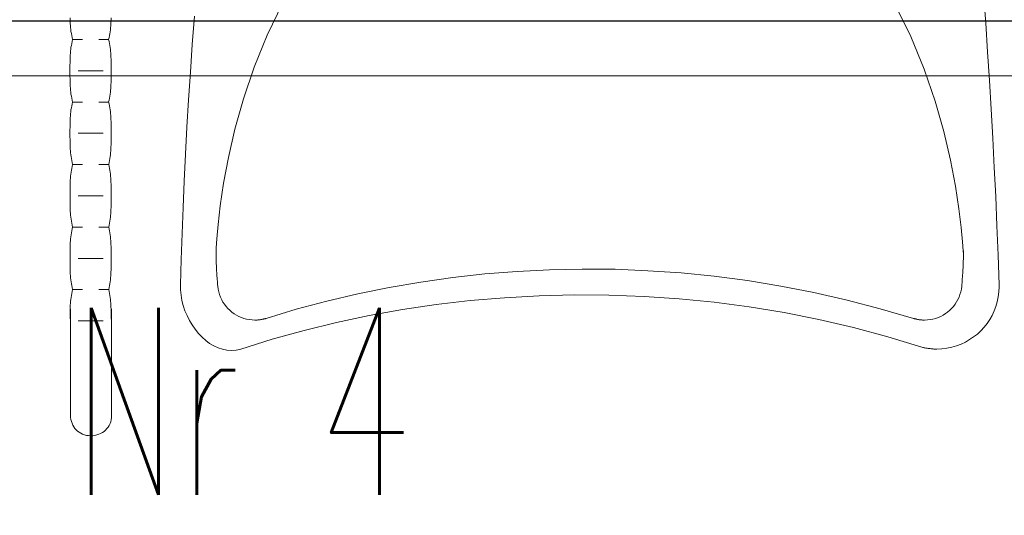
# Model space of a CAD drawing. Header units: millimetres. Extents: x 19887 to 192597, y -14203 to 39042.
# Tile 131 of 256: x 40968 to 41082, y -8490 to -8433. Entities that reach past the tile are written whole.
import ezdxf

# ---------------------------------------------------------------- set-up
doc = ezdxf.new("R2010")
doc.units = ezdxf.units.MM
doc.layers.get('Defpoints').update_dxf_attribs({"color": 4})
doc.layers.add('A_DBA_URZADZENIA SANITARNE', color=5, linetype='Continuous', lineweight=25)
doc.layers.add('Tabela', color=1, linetype='Continuous', lineweight=0)
doc.layers.add('Wymiarowanie', color=3, linetype='Continuous')
doc.styles.add('ROMANS', font='romans.shx', dxfattribs={"width": 0.6})
doc.styles.get("Standard").update_dxf_attribs({"font": 'arial.ttf'})
doc.dimstyles.new('000001FB70622F18', dxfattribs={"dimtxt": 20, "dimasz": 5, "dimexe": 5, "dimexo": 1, "dimgap": 20, "dimtad": 1, "dimtoh": 1, "dimdec": 0, "dimtxsty": 'Standard', "dimblk": 'OBLIQUE', "dimcen": 0, "dimdle": 5, "dimclrd": 252, "dimclre": 252, "dimclrt": 252, "dimadec": 0, "dimazin": 0, "dimtfac": 1, "dimtdec": 0, "dimtmove": 0, "dimatfit": 3, "dimldrblk": 'OBLIQUE', "dimfxl": 150, "dimfxlon": 1, "dimlwd": 25, "dimlwe": 25, "dimarcsym": 1})

# ---------------------------------------------------------------- blocks, each defined once
blk = doc.blocks.new('_Oblique')
at = {"color": 0, "linetype": 'ByBlock', "lineweight": -2}
blk.add_line((-0.5, -0.5), (0.5, 0.5), dxfattribs=at)
blk = doc.blocks.new('*D610')
at = {"layer": 'Defpoints', "color": 0}
for p in [(3109.229, -2630.803), (3485.485, -2630.803), (3485.485, -2672.588)]:
    blk.add_point(p, dxfattribs=at)
at = {"layer": 'Wymiarowanie', "color": 252, "linetype": 'Continuous', "lineweight": 25}
for p, q in [((3109.229, -2631.803), (3109.229, -2677.588)), ((3485.485, -2631.803), (3485.485, -2677.588)), ((3104.229, -2672.588), (3490.485, -2672.588))]:
    blk.add_line(p, q, dxfattribs=at)
at = {"layer": 'Wymiarowanie', "color": 252, "linetype": 'ByBlock', "lineweight": 25, "xscale": 5, "yscale": 5, "zscale": 5, "rotation": 180}
blk.add_blockref('_Oblique', (3109.229, -2672.588), dxfattribs=at)
at = {"layer": 'Wymiarowanie', "color": 252, "linetype": 'ByBlock', "lineweight": 25, "xscale": 5, "yscale": 5, "zscale": 5}
blk.add_blockref('_Oblique', (3485.485, -2672.588), dxfattribs=at)
at = {"layer": 'Wymiarowanie', "color": 252, "insert": (3297.357, -2655.088), "char_height": 15, "attachment_point": 5, "style": 'ROMANS'}
blk.add_mtext('376', dxfattribs=at)
blk = doc.blocks.new('G$CF5E15B28')
at = {"layer": 'Tabela', "color": 253, "elevation": 0}
blk.add_lwpolyline([(3273.772, -2676.986), (3665.719, -2676.986), (3665.719, -2765.046), (3273.772, -2765.046)], close=True, dxfattribs=at)
at = {"layer": 'Tabela', "color": 253, "insert": (3283.392, -2695.627, 0), "char_height": 15, "width": 61580.81266, "attachment_point": 1, "style": 'ROMANS'}
blk.add_mtext('Nr 4', dxfattribs=at)
at = {"layer": 'Wymiarowanie', "color": 253}
dim = blk.add_linear_dim(base=(3485.485, -2672.588, 0), p1=(3109.229, -2630.803, 0), p2=(3485.485, -2630.803, 0), angle=0, dimstyle='000001FB70622F18', override={"dimtxt": 15, "dimgap": 10, "dimtxsty": 'ROMANS'}, dxfattribs=at)
dim.commit()
dim.dimension.update_dxf_attribs({"geometry": '*D610', "text_midpoint": (3297.357, -2655.088, 0)})

msp = doc.modelspace()

# ---------------------------------------------------------------- linework, layer by layer
at = {"layer": 'A_DBA_URZADZENIA SANITARNE', "color": 3, "lineweight": 9}
for p, q in [((41080.01, -8433.57, 0), (41079.77, -8430.3, 0)), ((40996.94, -8434.93, 0), (40998.77, -8431.2, 0)), ((41071.37, -8435.12, 0), (41069.52, -8431.36, 0)), ((40974.15, -8432.94, 0), (40974.16, -8433.17, 0)), ((40978.89, -8432.96, 0), (40978.89, -8433.19, 0)), ((40988.52, -8432.77, 0), (40988.28, -8436.02, 0)), ((40974.16, -8433.17, 0), (40974.17, -8433.4, 0)), ((40974.17, -8433.4, 0), (40974.18, -8433.62, 0)), ((40974.18, -8433.62, 0), (40974.19, -8433.85, 0)), ((40974.19, -8433.85, 0), (40974.21, -8434.08, 0)), ((40974.21, -8434.08, 0), (40974.24, -8434.31, 0)), ((40978.83, -8434.1, 0), (40978.81, -8434.32, 0)), ((40978.85, -8433.87, 0), (40978.83, -8434.1, 0)), ((40978.87, -8433.64, 0), (40978.85, -8433.87, 0)), ((40978.88, -8433.42, 0), (40978.87, -8433.64, 0)), ((40978.89, -8433.19, 0), (40978.88, -8433.42, 0)), ((41080.24, -8436.86, 0), (41080.01, -8433.57, 0)), ((40974.24, -8434.31, 0), (40974.26, -8434.54, 0)), ((40974.26, -8434.54, 0), (40974.3, -8434.77, 0)), ((40974.3, -8434.77, 0), (40974.34, -8435, 0)), ((40974.34, -8435, 0), (40974.38, -8435.23, 0)), ((40974.38, -8435.23, 0), (40974.43, -8435.46, 0)), ((40978.67, -8435.23, 0), (40978.61, -8435.46, 0)), ((40978.71, -8435, 0), (40978.67, -8435.23, 0)), ((40978.75, -8434.78, 0), (40978.71, -8435, 0)), ((40978.78, -8434.55, 0), (40978.75, -8434.78, 0)), ((40978.81, -8434.32, 0), (40978.78, -8434.55, 0)), ((40995.42, -8438.66, 0), (40996.94, -8434.93, 0)), ((41072.91, -8438.88, 0), (41071.37, -8435.12, 0)), ((40974.26, -8436.35, 0), (40974.24, -8436.58, 0)), ((40974.3, -8436.13, 0), (40974.26, -8436.35, 0)), ((40974.34, -8435.9, 0), (40974.3, -8436.13, 0)), ((40974.38, -8435.68, 0), (40974.34, -8435.9, 0)), ((40974.43, -8435.46, 0), (40974.38, -8435.68, 0)), ((40975.6, -8435.45, 0), (40974.45, -8435.45, 0)), ((40978.62, -8435.45, 0), (40977.46, -8435.45, 0)), ((40978.61, -8435.46, 0), (40978.67, -8435.68, 0)), ((40978.67, -8435.68, 0), (40978.71, -8435.91, 0)), ((40978.71, -8435.91, 0), (40978.75, -8436.13, 0)), ((40978.75, -8436.13, 0), (40978.78, -8436.36, 0)), ((40978.78, -8436.36, 0), (40978.81, -8436.59, 0)), ((40988.28, -8436.02, 0), (40988.06, -8439.23, 0)), ((40974.17, -8437.48, 0), (40974.16, -8437.7, 0)), ((40974.18, -8437.25, 0), (40974.17, -8437.48, 0)), ((40974.19, -8437.03, 0), (40974.18, -8437.25, 0)), ((40974.21, -8436.8, 0), (40974.19, -8437.03, 0)), ((40974.24, -8436.58, 0), (40974.21, -8436.8, 0)), ((40978.81, -8436.59, 0), (40978.83, -8436.81, 0)), ((40978.83, -8436.81, 0), (40978.85, -8437.04, 0)), ((40978.85, -8437.04, 0), (40978.87, -8437.26, 0)), ((40978.87, -8437.26, 0), (40978.88, -8437.49, 0)), ((40978.88, -8437.49, 0), (40978.89, -8437.72, 0)), ((41080.45, -8440.18, 0), (41080.24, -8436.86, 0)), ((40974.15, -8438.15, 0), (40974.14, -8438.37, 0)), ((40974.14, -8438.37, 0), (40974.14, -8438.6, 0)), ((40974.14, -8438.6, 0), (40974.14, -8438.82, 0)), ((40974.16, -8437.7, 0), (40974.15, -8437.93, 0)), ((40974.15, -8437.93, 0), (40974.15, -8438.15, 0)), ((40978.89, -8437.72, 0), (40978.9, -8437.94, 0)), ((40978.9, -8437.94, 0), (40978.9, -8438.17, 0)), ((40978.9, -8438.17, 0), (40978.9, -8438.39, 0)), ((40978.9, -8438.39, 0), (40978.9, -8438.62, 0)), ((40978.9, -8438.62, 0), (40978.9, -8438.85, 0)), ((40994.19, -8442.31, 0), (40995.42, -8438.66, 0)), ((40974.14, -8438.82, 0), (40974.14, -8439.05, 0)), ((40974.14, -8439.05, 0), (40974.14, -8439.27, 0)), ((40974.14, -8439.27, 0), (40974.14, -8439.5, 0)), ((40974.14, -8439.5, 0), (40974.14, -8439.73, 0)), ((40974.14, -8439.73, 0), (40974.15, -8439.96, 0)), ((40977.98, -8439.06, 0), (40975.09, -8439.06, 0)), ((40978.9, -8438.85, 0), (40978.9, -8439.07, 0)), ((40978.9, -8439.07, 0), (40978.9, -8439.3, 0)), ((40978.9, -8439.3, 0), (40978.9, -8439.52, 0)), ((40978.9, -8439.52, 0), (40978.9, -8439.75, 0)), ((40978.9, -8439.75, 0), (40978.9, -8439.97, 0)), ((40988.06, -8439.23, 0), (40987.86, -8442.43, 0)), ((41074.16, -8442.56, 0), (41072.91, -8438.88, 0)), ((40974.15, -8439.96, 0), (40974.15, -8440.18, 0)), ((40974.15, -8440.18, 0), (40974.16, -8440.41, 0)), ((40974.16, -8440.41, 0), (40974.17, -8440.64, 0)), ((40974.17, -8440.64, 0), (40974.18, -8440.86, 0)), ((40974.18, -8440.86, 0), (40974.19, -8441.09, 0)), ((40978.87, -8440.87, 0), (40978.85, -8441.1, 0)), ((40978.88, -8440.65, 0), (40978.87, -8440.87, 0)), ((40978.89, -8440.42, 0), (40978.88, -8440.65, 0)), ((40978.9, -8440.2, 0), (40978.89, -8440.42, 0)), ((40978.9, -8439.97, 0), (40978.9, -8440.2, 0)), ((41080.65, -8443.51, 0), (41080.45, -8440.18, 0)), ((40974.19, -8441.09, 0), (40974.21, -8441.32, 0)), ((40974.21, -8441.32, 0), (40974.24, -8441.55, 0)), ((40974.24, -8441.55, 0), (40974.26, -8441.77, 0)), ((40974.26, -8441.77, 0), (40974.3, -8442, 0)), ((40974.3, -8442, 0), (40974.34, -8442.23, 0)), ((40978.75, -8442, 0), (40978.71, -8442.22, 0)), ((40978.78, -8441.77, 0), (40978.75, -8442, 0)), ((40978.81, -8441.55, 0), (40978.78, -8441.77, 0)), ((40978.84, -8441.32, 0), (40978.81, -8441.55, 0)), ((40978.85, -8441.1, 0), (40978.84, -8441.32, 0)), ((40974.34, -8443.13, 0), (40974.3, -8443.36, 0)), ((40974.34, -8442.23, 0), (40974.38, -8442.45, 0)), ((40974.38, -8442.91, 0), (40974.34, -8443.13, 0)), ((40974.38, -8442.45, 0), (40974.43, -8442.68, 0)), ((40974.43, -8442.68, 0), (40974.38, -8442.91, 0)), ((40975.6, -8442.68, 0), (40974.45, -8442.68, 0)), ((40978.62, -8442.68, 0), (40977.46, -8442.68, 0)), ((40978.67, -8442.45, 0), (40978.61, -8442.67, 0)), ((40978.61, -8442.67, 0), (40978.67, -8442.9, 0)), ((40978.71, -8442.22, 0), (40978.67, -8442.45, 0)), ((40978.67, -8442.9, 0), (40978.71, -8443.12, 0)), ((40978.71, -8443.12, 0), (40978.75, -8443.34, 0)), ((40987.86, -8442.43, 0), (40987.67, -8445.59, 0)), ((40993.21, -8445.82, 0), (40994.19, -8442.31, 0)), ((41075.16, -8446.09, 0), (41074.16, -8442.56, 0)), ((40974.19, -8444.26, 0), (40974.18, -8444.49, 0)), ((40974.21, -8444.03, 0), (40974.19, -8444.26, 0)), ((40974.24, -8443.81, 0), (40974.21, -8444.03, 0)), ((40974.26, -8443.58, 0), (40974.24, -8443.81, 0)), ((40974.3, -8443.36, 0), (40974.26, -8443.58, 0)), ((40978.75, -8443.34, 0), (40978.78, -8443.57, 0)), ((40978.78, -8443.57, 0), (40978.81, -8443.79, 0)), ((40978.81, -8443.79, 0), (40978.84, -8444.02, 0)), ((40978.84, -8444.02, 0), (40978.85, -8444.25, 0)), ((40978.85, -8444.25, 0), (40978.87, -8444.47, 0)), ((41080.84, -8446.86, 0), (41080.65, -8443.51, 0)), ((40974.16, -8444.94, 0), (40974.15, -8445.16, 0)), ((40974.15, -8445.16, 0), (40974.15, -8445.39, 0)), ((40974.15, -8445.39, 0), (40974.15, -8445.61, 0)), ((40974.17, -8444.71, 0), (40974.16, -8444.94, 0)), ((40974.18, -8444.49, 0), (40974.17, -8444.71, 0)), ((40978.87, -8444.47, 0), (40978.88, -8444.7, 0)), ((40978.88, -8444.7, 0), (40978.89, -8444.93, 0)), ((40978.89, -8444.93, 0), (40978.9, -8445.16, 0)), ((40978.9, -8445.16, 0), (40978.9, -8445.38, 0)), ((40978.9, -8445.38, 0), (40978.9, -8445.61, 0)), ((40974.15, -8445.61, 0), (40974.14, -8445.84, 0)), ((40974.14, -8445.84, 0), (40974.14, -8446.06, 0)), ((40974.14, -8446.06, 0), (40974.14, -8446.29, 0)), ((40974.14, -8446.29, 0), (40974.14, -8446.51, 0)), ((40974.14, -8446.51, 0), (40974.14, -8446.74, 0)), ((40977.98, -8446.29, 0), (40975.09, -8446.29, 0)), ((40978.9, -8445.61, 0), (40978.9, -8445.84, 0)), ((40978.9, -8445.84, 0), (40978.9, -8446.06, 0)), ((40978.9, -8446.06, 0), (40978.9, -8446.29, 0)), ((40978.9, -8446.29, 0), (40978.9, -8446.51, 0)), ((40978.9, -8446.51, 0), (40978.9, -8446.74, 0)), ((40987.67, -8445.59, 0), (40987.51, -8448.71, 0)), ((40992.46, -8449.1, 0), (40993.21, -8445.82, 0)), ((41075.94, -8449.39, 0), (41075.16, -8446.09, 0)), ((40974.14, -8446.74, 0), (40974.15, -8446.96, 0)), ((40974.15, -8446.96, 0), (40974.15, -8447.19, 0)), ((40974.15, -8447.19, 0), (40974.15, -8447.42, 0)), ((40974.15, -8447.42, 0), (40974.16, -8447.64, 0)), ((40974.16, -8447.64, 0), (40974.17, -8447.87, 0)), ((40978.89, -8447.64, 0), (40978.88, -8447.86, 0)), ((40978.9, -8447.41, 0), (40978.89, -8447.64, 0)), ((40978.9, -8446.74, 0), (40978.9, -8446.96, 0)), ((40978.9, -8446.96, 0), (40978.9, -8447.19, 0)), ((40978.9, -8447.19, 0), (40978.9, -8447.41, 0)), ((41081.01, -8450.23, 0), (41080.84, -8446.86, 0)), ((40974.17, -8447.87, 0), (40974.18, -8448.09, 0)), ((40974.18, -8448.09, 0), (40974.2, -8448.32, 0)), ((40974.2, -8448.32, 0), (40974.21, -8448.54, 0)), ((40974.21, -8448.54, 0), (40974.24, -8448.77, 0)), ((40974.24, -8448.77, 0), (40974.27, -8448.99, 0)), ((40978.81, -8448.76, 0), (40978.78, -8448.98, 0)), ((40978.84, -8448.53, 0), (40978.81, -8448.76, 0)), ((40978.85, -8448.31, 0), (40978.84, -8448.53, 0)), ((40978.87, -8448.09, 0), (40978.85, -8448.31, 0)), ((40978.88, -8447.86, 0), (40978.87, -8448.09, 0)), ((40987.51, -8448.71, 0), (40987.35, -8451.81, 0)), ((40974.27, -8448.99, 0), (40974.3, -8449.22, 0)), ((40974.3, -8449.22, 0), (40974.34, -8449.44, 0)), ((40974.34, -8449.44, 0), (40974.38, -8449.67, 0)), ((40974.38, -8449.67, 0), (40974.43, -8449.89, 0)), ((40974.43, -8449.89, 0), (40974.38, -8450.12, 0)), ((40975.6, -8449.91, 0), (40974.45, -8449.91, 0)), ((40978.62, -8449.91, 0), (40977.46, -8449.91, 0)), ((40978.67, -8449.66, 0), (40978.62, -8449.88, 0)), ((40978.62, -8449.88, 0), (40978.67, -8450.11, 0)), ((40978.71, -8449.43, 0), (40978.67, -8449.66, 0)), ((40978.75, -8449.21, 0), (40978.71, -8449.43, 0)), ((40978.78, -8448.98, 0), (40978.75, -8449.21, 0)), ((40991.9, -8452.07, 0), (40992.46, -8449.1, 0)), ((41076.52, -8452.39, 0), (41075.94, -8449.39, 0)), ((40974.24, -8451.02, 0), (40974.21, -8451.25, 0)), ((40974.27, -8450.8, 0), (40974.24, -8451.02, 0)), ((40974.3, -8450.57, 0), (40974.27, -8450.8, 0)), ((40974.34, -8450.34, 0), (40974.3, -8450.57, 0)), ((40974.38, -8450.12, 0), (40974.34, -8450.34, 0)), ((40978.67, -8450.11, 0), (40978.71, -8450.34, 0)), ((40978.71, -8450.34, 0), (40978.75, -8450.56, 0)), ((40978.75, -8450.56, 0), (40978.78, -8450.79, 0)), ((40978.78, -8450.79, 0), (40978.81, -8451.02, 0)), ((40978.81, -8451.02, 0), (40978.84, -8451.24, 0)), ((41081.17, -8453.61, 0), (41081.01, -8450.23, 0)), ((40974.16, -8452.15, 0), (40974.15, -8452.38, 0)), ((40974.17, -8451.93, 0), (40974.16, -8452.15, 0)), ((40974.18, -8451.7, 0), (40974.17, -8451.93, 0)), ((40974.2, -8451.47, 0), (40974.18, -8451.7, 0)), ((40974.21, -8451.25, 0), (40974.2, -8451.47, 0)), ((40978.84, -8451.24, 0), (40978.86, -8451.47, 0)), ((40978.86, -8451.47, 0), (40978.87, -8451.7, 0)), ((40978.87, -8451.7, 0), (40978.88, -8451.92, 0)), ((40978.88, -8451.92, 0), (40978.89, -8452.15, 0)), ((40978.89, -8452.15, 0), (40978.9, -8452.37, 0)), ((40987.35, -8451.81, 0), (40987.22, -8454.87, 0)), ((40991.51, -8454.68, 0), (40991.9, -8452.07, 0)), ((40974.15, -8452.38, 0), (40974.15, -8452.6, 0)), ((40974.15, -8452.6, 0), (40974.15, -8452.83, 0)), ((40974.15, -8452.83, 0), (40974.15, -8453.06, 0)), ((40974.15, -8453.06, 0), (40974.15, -8453.28, 0)), ((40974.15, -8453.28, 0), (40974.15, -8453.51, 0)), ((40978.9, -8452.37, 0), (40978.9, -8452.6, 0)), ((40978.9, -8452.6, 0), (40978.9, -8452.83, 0)), ((40978.9, -8452.83, 0), (40978.9, -8453.06, 0)), ((40978.9, -8453.06, 0), (40978.9, -8453.28, 0)), ((40978.9, -8453.28, 0), (40978.9, -8453.51, 0)), ((41076.92, -8455.02, 0), (41076.52, -8452.39, 0)), ((40974.15, -8453.51, 0), (40974.15, -8453.73, 0)), ((40974.15, -8453.73, 0), (40974.15, -8453.96, 0)), ((40974.15, -8453.96, 0), (40974.15, -8454.19, 0)), ((40974.15, -8454.19, 0), (40974.15, -8454.41, 0)), ((40974.15, -8454.41, 0), (40974.15, -8454.64, 0)), ((40977.98, -8453.52, 0), (40975.09, -8453.52, 0)), ((40978.9, -8453.51, 0), (40978.9, -8453.74, 0)), ((40978.9, -8453.74, 0), (40978.9, -8453.96, 0)), ((40978.9, -8453.96, 0), (40978.9, -8454.19, 0)), ((40978.9, -8454.19, 0), (40978.9, -8454.42, 0)), ((40978.9, -8454.42, 0), (40978.9, -8454.64, 0)), ((41081.31, -8456.99, 0), (41081.17, -8453.61, 0)), ((40974.15, -8454.64, 0), (40974.16, -8454.86, 0)), ((40974.16, -8454.86, 0), (40974.17, -8455.09, 0)), ((40974.17, -8455.09, 0), (40974.18, -8455.32, 0)), ((40974.18, -8455.32, 0), (40974.2, -8455.54, 0)), ((40974.2, -8455.54, 0), (40974.21, -8455.77, 0)), ((40978.86, -8455.55, 0), (40978.84, -8455.78, 0)), ((40978.87, -8455.32, 0), (40978.86, -8455.55, 0)), ((40978.88, -8455.1, 0), (40978.87, -8455.32, 0)), ((40978.89, -8454.87, 0), (40978.88, -8455.1, 0)), ((40978.9, -8454.64, 0), (40978.89, -8454.87, 0)), ((40987.22, -8454.87, 0), (40987.1, -8457.88, 0)), ((40991.26, -8456.84, 0), (40991.51, -8454.68, 0)), ((41077.19, -8457.19, 0), (41076.92, -8455.02, 0)), ((40974.21, -8455.77, 0), (40974.24, -8455.99, 0)), ((40974.24, -8455.99, 0), (40974.27, -8456.22, 0)), ((40974.27, -8456.22, 0), (40974.3, -8456.45, 0)), ((40974.3, -8456.45, 0), (40974.34, -8456.67, 0)), ((40974.34, -8456.67, 0), (40974.38, -8456.9, 0)), ((40974.38, -8456.9, 0), (40974.44, -8457.12, 0)), ((40978.71, -8456.68, 0), (40978.67, -8456.91, 0)), ((40978.75, -8456.46, 0), (40978.71, -8456.68, 0)), ((40978.78, -8456.23, 0), (40978.75, -8456.46, 0)), ((40978.81, -8456, 0), (40978.78, -8456.23, 0)), ((40978.84, -8455.78, 0), (40978.81, -8456, 0)), ((40991.12, -8458.47, 0), (40991.26, -8456.84, 0)), ((40974.27, -8458.03, 0), (40974.24, -8458.25, 0)), ((40974.3, -8457.8, 0), (40974.27, -8458.03, 0)), ((40974.34, -8457.58, 0), (40974.3, -8457.8, 0)), ((40974.38, -8457.35, 0), (40974.34, -8457.58, 0)), ((40974.44, -8457.12, 0), (40974.38, -8457.35, 0)), ((40975.6, -8457.13, 0), (40974.45, -8457.13, 0)), ((40978.62, -8457.13, 0), (40977.46, -8457.13, 0)), ((40978.67, -8456.91, 0), (40978.62, -8457.14, 0)), ((40978.62, -8457.14, 0), (40978.67, -8457.36, 0)), ((40978.67, -8457.36, 0), (40978.71, -8457.58, 0)), ((40978.71, -8457.58, 0), (40978.75, -8457.8, 0)), ((40978.75, -8457.8, 0), (40978.79, -8458.03, 0)), ((40978.79, -8458.03, 0), (40978.81, -8458.25, 0)), ((40987.1, -8457.88, 0), (40987, -8460.86, 0)), ((41077.35, -8458.84, 0), (41077.19, -8457.19, 0)), ((41081.44, -8460.39, 0), (41081.31, -8456.99, 0)), ((40974.17, -8459.16, 0), (40974.16, -8459.38, 0)), ((40974.18, -8458.93, 0), (40974.17, -8459.16, 0)), ((40974.2, -8458.7, 0), (40974.18, -8458.93, 0)), ((40974.22, -8458.48, 0), (40974.2, -8458.7, 0)), ((40974.24, -8458.25, 0), (40974.22, -8458.48, 0)), ((40978.81, -8458.25, 0), (40978.84, -8458.48, 0)), ((40978.84, -8458.48, 0), (40978.86, -8458.7, 0)), ((40978.86, -8458.7, 0), (40978.87, -8458.93, 0)), ((40978.87, -8458.93, 0), (40978.88, -8459.16, 0)), ((40978.88, -8459.16, 0), (40978.89, -8459.38, 0)), ((40991.05, -8459.51, 0), (40991.12, -8458.47, 0)), ((41077.42, -8459.88, 0), (41077.35, -8458.84, 0)), ((40974.16, -8459.61, 0), (40974.15, -8459.83, 0)), ((40974.15, -8459.83, 0), (40974.15, -8460.06, 0)), ((40974.15, -8460.06, 0), (40974.15, -8460.29, 0)), ((40974.15, -8460.29, 0), (40974.15, -8460.51, 0)), ((40974.16, -8459.38, 0), (40974.16, -8459.61, 0)), ((40978.89, -8459.38, 0), (40978.9, -8459.61, 0)), ((40978.9, -8459.61, 0), (40978.9, -8459.84, 0)), ((40978.9, -8459.84, 0), (40978.9, -8460.06, 0)), ((40978.9, -8460.06, 0), (40978.91, -8460.29, 0)), ((40978.91, -8460.29, 0), (40978.91, -8460.51, 0)), ((40991.04, -8459.87, 0), (40991.05, -8459.51, 0)), ((40991.04, -8459.87, 0), (40991.04, -8460.08, 0)), ((40991.04, -8460.08, 0), (40991.04, -8460.3, 0)), ((40991.04, -8460.3, 0), (40991.04, -8460.51, 0)), ((41077.44, -8460.24, 0), (41077.42, -8459.88, 0)), ((41077.43, -8460.43, 0), (41077.44, -8460.24, 0)), ((41077.44, -8460.05, 0), (41077.44, -8459.87, 0)), ((41077.44, -8460.24, 0), (41077.44, -8460.05, 0)), ((40974.15, -8460.51, 0), (40974.15, -8460.74, 0)), ((40974.15, -8460.74, 0), (40974.15, -8460.96, 0)), ((40974.15, -8460.96, 0), (40974.15, -8461.19, 0)), ((40974.15, -8461.19, 0), (40974.15, -8461.41, 0)), ((40974.15, -8461.41, 0), (40974.15, -8461.64, 0)), ((40977.98, -8460.75, 0), (40975.09, -8460.75, 0)), ((40978.91, -8461.19, 0), (40978.9, -8461.41, 0)), ((40978.9, -8461.41, 0), (40978.9, -8461.64, 0)), ((40978.91, -8460.51, 0), (40978.91, -8460.74, 0)), ((40978.91, -8460.74, 0), (40978.91, -8460.96, 0)), ((40978.91, -8460.96, 0), (40978.91, -8461.19, 0)), ((40987, -8460.86, 0), (40986.91, -8463.8, 0)), ((40991.04, -8460.51, 0), (40991.04, -8460.73, 0)), ((40991.04, -8460.73, 0), (40991.05, -8460.94, 0)), ((40991.05, -8460.94, 0), (40991.05, -8461.16, 0)), ((40991.05, -8461.16, 0), (40991.06, -8461.37, 0)), ((40991.06, -8461.37, 0), (40991.07, -8461.58, 0)), ((41077.4, -8461.63, 0), (41077.41, -8461.43, 0)), ((41077.41, -8461.43, 0), (41077.42, -8461.23, 0)), ((41077.42, -8461.02, 0), (41077.43, -8460.83, 0)), ((41077.42, -8461.23, 0), (41077.42, -8461.02, 0)), ((41077.43, -8460.63, 0), (41077.43, -8460.43, 0)), ((41077.43, -8460.83, 0), (41077.43, -8460.63, 0)), ((41081.56, -8463.8, 0), (41081.44, -8460.39, 0)), ((40974.15, -8461.64, 0), (40974.16, -8461.87, 0)), ((40974.16, -8461.87, 0), (40974.16, -8462.09, 0)), ((40974.16, -8462.09, 0), (40974.17, -8462.32, 0)), ((40974.17, -8462.32, 0), (40974.18, -8462.54, 0)), ((40974.18, -8462.54, 0), (40974.2, -8462.77, 0)), ((40978.87, -8462.54, 0), (40978.86, -8462.77, 0)), ((40978.88, -8462.32, 0), (40978.87, -8462.54, 0)), ((40978.89, -8462.09, 0), (40978.88, -8462.32, 0)), ((40978.9, -8461.87, 0), (40978.89, -8462.09, 0)), ((40978.9, -8461.64, 0), (40978.9, -8461.87, 0)), ((40991.07, -8461.58, 0), (40991.08, -8461.79, 0)), ((40991.08, -8461.79, 0), (40991.09, -8462, 0)), ((40991.09, -8462, 0), (40991.1, -8462.2, 0)), ((40991.1, -8462.2, 0), (40991.11, -8462.41, 0)), ((40991.11, -8462.41, 0), (40991.12, -8462.61, 0)), ((41018.39, -8462.96, 0), (41022.1, -8462.55, 0)), ((41022.1, -8462.55, 0), (41025.83, -8462.25, 0)), ((41025.83, -8462.25, 0), (41029.59, -8462.06, 0)), ((41029.59, -8462.06, 0), (41033.37, -8461.98, 0)), ((41033.37, -8461.98, 0), (41037.16, -8462.01, 0)), ((41037.16, -8462.01, 0), (41040.97, -8462.17, 0)), ((41040.97, -8462.17, 0), (41044.79, -8462.43, 0)), ((41044.79, -8462.43, 0), (41048.62, -8462.82, 0)), ((41077.34, -8462.68, 0), (41077.36, -8462.47, 0)), ((41077.36, -8462.47, 0), (41077.37, -8462.26, 0)), ((41077.37, -8462.26, 0), (41077.38, -8462.05, 0)), ((41077.38, -8462.05, 0), (41077.39, -8461.84, 0)), ((41077.39, -8461.84, 0), (41077.4, -8461.63, 0)), ((40974.2, -8462.77, 0), (40974.22, -8462.99, 0)), ((40974.22, -8462.99, 0), (40974.24, -8463.22, 0)), ((40974.24, -8463.22, 0), (40974.27, -8463.44, 0)), ((40974.27, -8463.44, 0), (40974.3, -8463.67, 0)), ((40974.3, -8463.67, 0), (40974.34, -8463.89, 0)), ((40978.75, -8463.67, 0), (40978.71, -8463.89, 0)), ((40978.79, -8463.44, 0), (40978.75, -8463.67, 0)), ((40978.81, -8463.22, 0), (40978.79, -8463.44, 0)), ((40978.84, -8462.99, 0), (40978.81, -8463.22, 0)), ((40978.86, -8462.77, 0), (40978.84, -8462.99, 0)), ((40991.12, -8462.61, 0), (40991.13, -8462.81, 0)), ((40991.13, -8462.81, 0), (40991.15, -8463.01, 0)), ((40991.15, -8463.01, 0), (40991.16, -8463.2, 0)), ((40991.16, -8463.2, 0), (40991.18, -8463.4, 0)), ((40991.18, -8463.4, 0), (40991.19, -8463.59, 0)), ((40991.19, -8463.59, 0), (40991.21, -8463.78, 0)), ((41011.05, -8464.12, 0), (41014.71, -8463.49, 0)), ((41014.71, -8463.49, 0), (41018.39, -8462.96, 0)), ((41048.62, -8462.82, 0), (41052.46, -8463.32, 0)), ((41052.46, -8463.32, 0), (41056.31, -8463.95, 0)), ((41077.26, -8463.75, 0), (41077.28, -8463.53, 0)), ((41077.28, -8463.53, 0), (41077.3, -8463.32, 0)), ((41077.3, -8463.32, 0), (41077.31, -8463.1, 0)), ((41077.31, -8463.1, 0), (41077.33, -8462.89, 0)), ((41077.33, -8462.89, 0), (41077.34, -8462.68, 0)), ((40974.34, -8464.8, 0), (40974.3, -8465.02, 0)), ((40974.34, -8463.89, 0), (40974.39, -8464.12, 0)), ((40974.39, -8464.57, 0), (40974.34, -8464.8, 0)), ((40974.39, -8464.12, 0), (40974.44, -8464.34, 0)), ((40974.44, -8464.34, 0), (40974.39, -8464.57, 0)), ((40975.6, -8464.36, 0), (40974.45, -8464.36, 0)), ((40978.62, -8464.36, 0), (40977.46, -8464.36, 0)), ((40978.67, -8464.12, 0), (40978.62, -8464.34, 0)), ((40978.62, -8464.34, 0), (40978.67, -8464.57, 0)), ((40978.71, -8463.89, 0), (40978.67, -8464.12, 0)), ((40978.67, -8464.57, 0), (40978.71, -8464.8, 0)), ((40978.71, -8464.8, 0), (40978.75, -8465.03, 0)), ((40986.91, -8463.8, 0), (40986.92, -8464.4, 0)), ((40986.92, -8464.4, 0), (40986.98, -8465, 0)), ((40991.21, -8463.78, 0), (40991.23, -8463.96, 0)), ((40991.23, -8463.96, 0), (40991.27, -8464.29, 0)), ((40991.27, -8464.29, 0), (40991.34, -8464.62, 0)), ((40991.34, -8464.62, 0), (40991.43, -8464.93, 0)), ((41003.85, -8465.69, 0), (41007.44, -8464.85, 0)), ((41007.44, -8464.85, 0), (41011.05, -8464.12, 0)), ((41056.31, -8463.95, 0), (41060.15, -8464.7, 0)), ((41060.15, -8464.7, 0), (41063.99, -8465.57, 0)), ((41077.04, -8464.92, 0), (41077.13, -8464.61, 0)), ((41077.13, -8464.61, 0), (41077.2, -8464.29, 0)), ((41077.2, -8464.29, 0), (41077.24, -8463.96, 0)), ((41077.24, -8463.96, 0), (41077.26, -8463.75, 0)), ((41081.47, -8465.19, 0), (41081.54, -8464.61, 0)), ((41081.54, -8464.61, 0), (41081.56, -8464.02, 0)), ((41081.56, -8463.81, 0), (41081.56, -8463.8, 0)), ((41081.56, -8463.82, 0), (41081.56, -8463.81, 0)), ((41081.56, -8463.83, 0), (41081.56, -8463.82, 0)), ((41081.56, -8463.84, 0), (41081.56, -8463.83, 0)), ((41081.56, -8463.85, 0), (41081.56, -8463.84, 0)), ((41081.56, -8463.86, 0), (41081.56, -8463.85, 0)), ((41081.56, -8463.87, 0), (41081.56, -8463.86, 0)), ((41081.56, -8463.88, 0), (41081.56, -8463.87, 0)), ((41081.56, -8463.89, 0), (41081.56, -8463.88, 0)), ((41081.56, -8463.9, 0), (41081.56, -8463.89, 0)), ((41081.56, -8463.92, 0), (41081.56, -8463.9, 0)), ((41081.56, -8463.93, 0), (41081.56, -8463.92, 0)), ((41081.56, -8463.94, 0), (41081.56, -8463.93, 0)), ((41081.56, -8463.95, 0), (41081.56, -8463.94, 0)), ((41081.56, -8463.96, 0), (41081.56, -8463.95, 0)), ((41081.56, -8463.97, 0), (41081.56, -8463.96, 0)), ((41081.56, -8463.99, 0), (41081.56, -8463.97, 0)), ((41081.56, -8464, 0), (41081.56, -8463.99, 0)), ((41081.56, -8464.01, 0), (41081.56, -8464, 0)), ((41081.56, -8464.02, 0), (41081.56, -8464.01, 0)), ((40974.2, -8465.93, 0), (40974.18, -8466.16, 0)), ((40974.22, -8465.7, 0), (40974.2, -8465.93, 0)), ((40974.24, -8465.48, 0), (40974.22, -8465.7, 0)), ((40974.27, -8465.25, 0), (40974.24, -8465.48, 0)), ((40974.3, -8465.02, 0), (40974.27, -8465.25, 0)), ((40978.75, -8465.03, 0), (40978.79, -8465.26, 0)), ((40978.79, -8465.26, 0), (40978.81, -8465.48, 0)), ((40978.81, -8465.48, 0), (40978.84, -8465.71, 0)), ((40978.84, -8465.71, 0), (40978.86, -8465.94, 0)), ((40978.86, -8465.94, 0), (40978.87, -8466.17, 0)), ((40986.98, -8465, 0), (40987.09, -8465.6, 0)), ((40987.09, -8465.6, 0), (40987.24, -8466.2, 0)), ((40991.43, -8464.93, 0), (40991.55, -8465.23, 0)), ((40991.55, -8465.23, 0), (40991.68, -8465.52, 0)), ((40991.68, -8465.52, 0), (40991.83, -8465.79, 0)), ((40991.83, -8465.79, 0), (40992.01, -8466.05, 0)), ((41000.31, -8466.63, 0), (41003.85, -8465.69, 0)), ((41016.48, -8466.09, 0), (41020.42, -8465.63, 0)), ((41020.42, -8465.63, 0), (41024.39, -8465.29, 0)), ((41024.39, -8465.29, 0), (41028.39, -8465.07, 0)), ((41028.39, -8465.07, 0), (41032.42, -8464.97, 0)), ((41032.42, -8464.97, 0), (41036.46, -8464.99, 0)), ((41036.46, -8464.99, 0), (41040.51, -8465.14, 0)), ((41040.51, -8465.14, 0), (41044.56, -8465.41, 0)), ((41044.56, -8465.41, 0), (41048.62, -8465.81, 0)), ((41048.62, -8465.81, 0), (41052.67, -8466.34, 0)), ((41063.99, -8465.57, 0), (41067.83, -8466.56, 0)), ((41076.47, -8466.04, 0), (41076.64, -8465.78, 0)), ((41076.64, -8465.78, 0), (41076.79, -8465.5, 0)), ((41076.79, -8465.5, 0), (41076.93, -8465.22, 0)), ((41076.93, -8465.22, 0), (41077.04, -8464.92, 0)), ((41081.19, -8466.3, 0), (41081.35, -8465.75, 0)), ((41081.35, -8465.75, 0), (41081.47, -8465.19, 0)), ((40974.16, -8466.84, 0), (40974.15, -8467.06, 0)), ((40974.15, -8467.06, 0), (40974.15, -8467.29, 0)), ((40974.17, -8466.38, 0), (40974.16, -8466.61, 0)), ((40974.16, -8466.61, 0), (40974.16, -8466.84, 0)), ((40974.18, -8466.16, 0), (40974.17, -8466.38, 0)), ((40974.21, -8479.14, 0), (40974.2, -8466.61, 0)), ((40978.87, -8466.17, 0), (40978.88, -8466.4, 0)), ((40978.88, -8466.4, 0), (40978.89, -8466.62, 0)), ((40978.89, -8466.62, 0), (40978.9, -8466.85, 0)), ((40978.9, -8466.85, 0), (40978.9, -8467.08, 0)), ((40978.9, -8467.08, 0), (40978.91, -8467.31, 0)), ((40978.96, -8466.58, 0), (40978.96, -8478.9, 0)), ((40987.24, -8466.2, 0), (40987.44, -8466.79, 0)), ((40987.44, -8466.79, 0), (40987.68, -8467.36, 0)), ((40992.01, -8466.05, 0), (40992.2, -8466.3, 0)), ((40992.2, -8466.3, 0), (40992.41, -8466.54, 0)), ((40992.41, -8466.54, 0), (40992.63, -8466.75, 0)), ((40992.63, -8466.75, 0), (40992.87, -8466.95, 0)), ((40992.87, -8466.95, 0), (40993.12, -8467.14, 0)), ((40993.12, -8467.14, 0), (40993.39, -8467.3, 0)), ((40996.81, -8467.68, 0), (41000.31, -8466.63, 0)), ((41008.74, -8467.35, 0), (41012.59, -8466.66, 0)), ((41012.59, -8466.66, 0), (41016.48, -8466.09, 0)), ((41052.67, -8466.34, 0), (41056.71, -8467.01, 0)), ((41056.71, -8467.01, 0), (41060.73, -8467.8, 0)), ((41067.83, -8466.56, 0), (41071.66, -8467.68, 0)), ((41075.1, -8467.3, 0), (41075.36, -8467.13, 0)), ((41075.36, -8467.13, 0), (41075.61, -8466.95, 0)), ((41075.61, -8466.95, 0), (41075.85, -8466.74, 0)), ((41075.85, -8466.74, 0), (41076.07, -8466.53, 0)), ((41076.07, -8466.53, 0), (41076.28, -8466.29, 0)), ((41076.28, -8466.29, 0), (41076.47, -8466.04, 0)), ((41080.76, -8467.33, 0), (41080.99, -8466.82, 0)), ((41080.99, -8466.82, 0), (41081.19, -8466.3, 0)), ((40974.15, -8467.29, 0), (40974.15, -8467.52, 0)), ((40974.15, -8467.52, 0), (40974.15, -8467.74, 0)), ((40977.98, -8467.98, 0), (40975.09, -8467.98, 0)), ((40978.91, -8467.31, 0), (40978.91, -8467.54, 0)), ((40978.91, -8467.54, 0), (40978.91, -8467.76, 0)), ((40987.68, -8467.36, 0), (40987.96, -8467.91, 0)), ((40987.96, -8467.91, 0), (40988.27, -8468.44, 0)), ((40993.39, -8467.3, 0), (40993.67, -8467.45, 0)), ((40993.67, -8467.45, 0), (40993.96, -8467.57, 0)), ((40993.96, -8467.57, 0), (40994.25, -8467.68, 0)), ((40994.25, -8467.68, 0), (40994.56, -8467.76, 0)), ((40994.56, -8467.76, 0), (40994.88, -8467.82, 0)), ((40994.88, -8467.82, 0), (40995.2, -8467.86, 0)), ((40995.2, -8467.86, 0), (40995.53, -8467.87, 0)), ((40995.53, -8467.87, 0), (40995.6, -8467.87, 0)), ((40995.6, -8467.87, 0), (40995.67, -8467.87, 0)), ((40995.67, -8467.87, 0), (40995.73, -8467.87, 0)), ((40995.73, -8467.87, 0), (40995.8, -8467.87, 0)), ((40995.8, -8467.87, 0), (40995.87, -8467.86, 0)), ((40995.87, -8467.86, 0), (40995.94, -8467.86, 0)), ((40995.94, -8467.86, 0), (40996, -8467.85, 0)), ((40996, -8467.85, 0), (40996.07, -8467.84, 0)), ((40996.07, -8467.84, 0), (40996.13, -8467.83, 0)), ((40996.13, -8467.83, 0), (40996.2, -8467.82, 0)), ((40996.2, -8467.82, 0), (40996.26, -8467.81, 0)), ((40996.26, -8467.81, 0), (40996.32, -8467.8, 0)), ((40996.32, -8467.8, 0), (40996.39, -8467.79, 0)), ((40996.39, -8467.79, 0), (40996.45, -8467.78, 0)), ((40996.45, -8467.78, 0), (40996.51, -8467.76, 0)), ((40996.51, -8467.76, 0), (40996.57, -8467.75, 0)), ((40996.57, -8467.75, 0), (40996.63, -8467.73, 0)), ((40996.63, -8467.73, 0), (40996.69, -8467.72, 0)), ((40996.69, -8467.72, 0), (40996.75, -8467.7, 0)), ((40996.75, -8467.7, 0), (40996.81, -8467.68, 0)), ((41001.2, -8469.07, 0), (41004.94, -8468.16, 0)), ((41004.94, -8468.16, 0), (41008.74, -8467.35, 0)), ((41060.73, -8467.8, 0), (41064.73, -8468.74, 0)), ((41071.66, -8467.68, 0), (41071.73, -8467.7, 0)), ((41071.73, -8467.7, 0), (41071.8, -8467.72, 0)), ((41071.8, -8467.72, 0), (41071.86, -8467.74, 0)), ((41071.86, -8467.74, 0), (41071.93, -8467.75, 0)), ((41071.93, -8467.75, 0), (41071.99, -8467.77, 0)), ((41071.99, -8467.77, 0), (41072.06, -8467.78, 0)), ((41072.06, -8467.78, 0), (41072.12, -8467.8, 0)), ((41072.12, -8467.8, 0), (41072.19, -8467.81, 0)), ((41072.19, -8467.81, 0), (41072.25, -8467.82, 0)), ((41072.25, -8467.82, 0), (41072.32, -8467.83, 0)), ((41072.32, -8467.83, 0), (41072.38, -8467.84, 0)), ((41072.38, -8467.84, 0), (41072.44, -8467.85, 0)), ((41072.44, -8467.85, 0), (41072.51, -8467.85, 0)), ((41072.51, -8467.85, 0), (41072.57, -8467.86, 0)), ((41072.57, -8467.86, 0), (41072.63, -8467.86, 0)), ((41072.63, -8467.86, 0), (41072.7, -8467.87, 0)), ((41072.7, -8467.87, 0), (41072.76, -8467.87, 0)), ((41072.76, -8467.87, 0), (41072.82, -8467.87, 0)), ((41072.82, -8467.87, 0), (41072.88, -8467.87, 0)), ((41072.88, -8467.87, 0), (41072.94, -8467.87, 0)), ((41072.94, -8467.87, 0), (41073.27, -8467.86, 0)), ((41073.27, -8467.86, 0), (41073.6, -8467.82, 0)), ((41073.6, -8467.82, 0), (41073.92, -8467.76, 0)), ((41073.92, -8467.76, 0), (41074.23, -8467.68, 0)), ((41074.23, -8467.68, 0), (41074.53, -8467.57, 0)), ((41074.53, -8467.57, 0), (41074.82, -8467.45, 0)), ((41074.82, -8467.45, 0), (41075.1, -8467.3, 0)), ((41079.83, -8468.71, 0), (41080.17, -8468.27, 0)), ((41080.17, -8468.27, 0), (41080.48, -8467.81, 0)), ((41080.48, -8467.81, 0), (41080.76, -8467.33, 0)), ((40988.27, -8468.44, 0), (40988.62, -8468.94, 0)), ((40988.62, -8468.94, 0), (40989, -8469.41, 0)), ((40989, -8469.41, 0), (40989.41, -8469.84, 0)), ((40997.52, -8470.09, 0), (41001.2, -8469.07, 0)), ((41064.73, -8468.74, 0), (41068.7, -8469.8, 0)), ((41079.05, -8469.49, 0), (41079.45, -8469.11, 0)), ((41079.45, -8469.11, 0), (41079.83, -8468.71, 0)), ((40989.41, -8469.84, 0), (40989.84, -8470.23, 0)), ((40989.84, -8470.23, 0), (40990.29, -8470.57, 0)), ((40993.91, -8471.22, 0), (40997.52, -8470.09, 0)), ((41068.7, -8469.8, 0), (41072.64, -8471.01, 0)), ((41077.16, -8470.66, 0), (41077.67, -8470.42, 0)), ((41077.67, -8470.42, 0), (41078.15, -8470.14, 0)), ((41078.15, -8470.14, 0), (41078.61, -8469.83, 0)), ((41078.61, -8469.83, 0), (41079.05, -8469.49, 0)), ((40990.29, -8470.57, 0), (40990.76, -8470.85, 0)), ((40990.76, -8470.85, 0), (40991.26, -8471.08, 0)), ((40991.26, -8471.08, 0), (40991.76, -8471.25, 0)), ((40991.76, -8471.25, 0), (40992.28, -8471.35, 0)), ((40992.28, -8471.35, 0), (40992.81, -8471.39, 0)), ((40992.81, -8471.39, 0), (40993.35, -8471.34, 0)), ((40993.35, -8471.34, 0), (40993.89, -8471.22, 0)), ((41072.64, -8471.01, 0), (41072.73, -8471.03, 0)), ((41072.73, -8471.03, 0), (41072.82, -8471.05, 0)), ((41072.82, -8471.05, 0), (41072.9, -8471.07, 0)), ((41072.9, -8471.07, 0), (41072.99, -8471.09, 0)), ((41072.99, -8471.09, 0), (41073.08, -8471.11, 0)), ((41073.08, -8471.11, 0), (41073.17, -8471.12, 0)), ((41073.17, -8471.12, 0), (41073.26, -8471.14, 0)), ((41073.26, -8471.14, 0), (41073.35, -8471.15, 0)), ((41073.35, -8471.15, 0), (41073.43, -8471.16, 0)), ((41073.43, -8471.16, 0), (41073.52, -8471.17, 0)), ((41073.52, -8471.17, 0), (41073.61, -8471.18, 0)), ((41073.61, -8471.18, 0), (41073.69, -8471.19, 0)), ((41073.69, -8471.19, 0), (41073.78, -8471.2, 0)), ((41073.78, -8471.2, 0), (41073.87, -8471.21, 0)), ((41073.87, -8471.21, 0), (41073.95, -8471.21, 0)), ((41073.95, -8471.21, 0), (41074.03, -8471.22, 0)), ((41074.03, -8471.22, 0), (41074.12, -8471.22, 0)), ((41074.12, -8471.22, 0), (41074.2, -8471.22, 0)), ((41074.2, -8471.22, 0), (41074.28, -8471.22, 0)), ((41074.28, -8471.22, 0), (41074.36, -8471.22, 0)), ((41074.36, -8471.22, 0), (41074.95, -8471.2, 0)), ((41074.95, -8471.2, 0), (41075.53, -8471.13, 0)), ((41075.53, -8471.13, 0), (41076.09, -8471.01, 0)), ((41076.09, -8471.01, 0), (41076.64, -8470.85, 0)), ((41076.64, -8470.85, 0), (41077.16, -8470.66, 0)), ((40974.25, -8479.37, 0), (40974.21, -8479.14, 0)), ((40974.3, -8479.6, 0), (40974.25, -8479.37, 0)), ((40974.38, -8479.81, 0), (40974.3, -8479.6, 0)), ((40978.85, -8479.62, 0), (40978.77, -8479.84, 0)), ((40978.91, -8479.39, 0), (40978.85, -8479.62, 0)), ((40978.95, -8479.15, 0), (40978.91, -8479.39, 0)), ((40978.96, -8478.9, 0), (40978.95, -8479.15, 0)), ((40974.47, -8480.02, 0), (40974.38, -8479.81, 0)), ((40974.59, -8480.21, 0), (40974.47, -8480.02, 0)), ((40974.72, -8480.39, 0), (40974.59, -8480.21, 0)), ((40974.86, -8480.56, 0), (40974.72, -8480.39, 0)), ((40975.03, -8480.71, 0), (40974.86, -8480.56, 0)), ((40975.21, -8480.84, 0), (40975.03, -8480.71, 0)), ((40978.08, -8480.74, 0), (40977.89, -8480.87, 0)), ((40978.25, -8480.59, 0), (40978.08, -8480.74, 0)), ((40978.41, -8480.42, 0), (40978.25, -8480.59, 0)), ((40978.55, -8480.24, 0), (40978.41, -8480.42, 0)), ((40978.67, -8480.05, 0), (40978.55, -8480.24, 0)), ((40978.77, -8479.84, 0), (40978.67, -8480.05, 0)), ((40975.4, -8480.96, 0), (40975.21, -8480.84, 0)), ((40975.6, -8481.06, 0), (40975.4, -8480.96, 0)), ((40975.82, -8481.14, 0), (40975.6, -8481.06, 0)), ((40976.05, -8481.2, 0), (40975.82, -8481.14, 0)), ((40976.28, -8481.23, 0), (40976.05, -8481.2, 0)), ((40976.53, -8481.25, 0), (40976.28, -8481.23, 0)), ((40976.78, -8481.24, 0), (40976.53, -8481.25, 0)), ((40977.02, -8481.21, 0), (40976.78, -8481.24, 0)), ((40977.25, -8481.15, 0), (40977.02, -8481.21, 0)), ((40977.47, -8481.08, 0), (40977.25, -8481.15, 0)), ((40977.69, -8480.98, 0), (40977.47, -8481.08, 0)), ((40977.89, -8480.87, 0), (40977.69, -8480.98, 0))]:
    msp.add_line(p, q, dxfattribs=at)

# ---------------------------------------------------------------- block references
at = {"xscale": 1.44, "yscale": 1.44, "zscale": 1.44}
msp.add_blockref('G$CF5E15B28', (36246.28, -4584.77, 0), dxfattribs=at)

doc.saveas('drawing.dxf')
